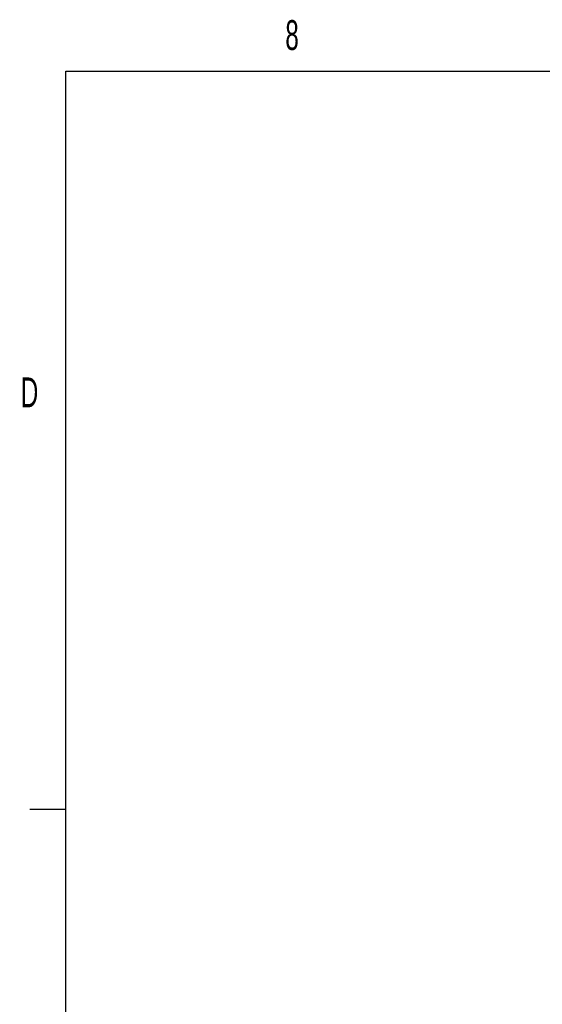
# Model space of a CAD drawing. Header units: inches. Extents: x 0.2 to 16.8, y 0.1 to 10.9.
# Tile 20 of 76: x 0.2 to 1.9, y 7.6 to 10.9. Entities that reach past the tile are written whole.
import ezdxf

# ---------------------------------------------------------------- set-up
doc = ezdxf.new("R2010")
doc.units = ezdxf.units.IN
doc.header["$MEASUREMENT"] = 0
doc.styles.add('SLDTEXTSTYLE1', font='TXT', dxfattribs={"width": 0.605})

msp = doc.modelspace()

# ---------------------------------------------------------------- linework, layer by layer
at = {"color": 7, "linetype": 'Continuous', "lineweight": 25}
for p, q in [((0.315, 0.315), (0.315, 10.685)), ((0.315, 10.685), (16.685, 10.685)), ((0.315, 8.25), (0.1969, 8.25))]:
    msp.add_line(p, q, dxfattribs=at)

# ---------------------------------------------------------------- texts
at = {"color": 7, "linetype": 'Continuous', "lineweight": 0, "char_height": 0.0984, "attachment_point": 2, "style": 'SLDTEXTSTYLE1'}
for s, insert in [('8', (1.0618, 10.8529)), ('D', (0.1957, 9.6747))]:
    msp.add_mtext(s, dxfattribs=dict(at, insert=insert))

doc.saveas('drawing.dxf')
